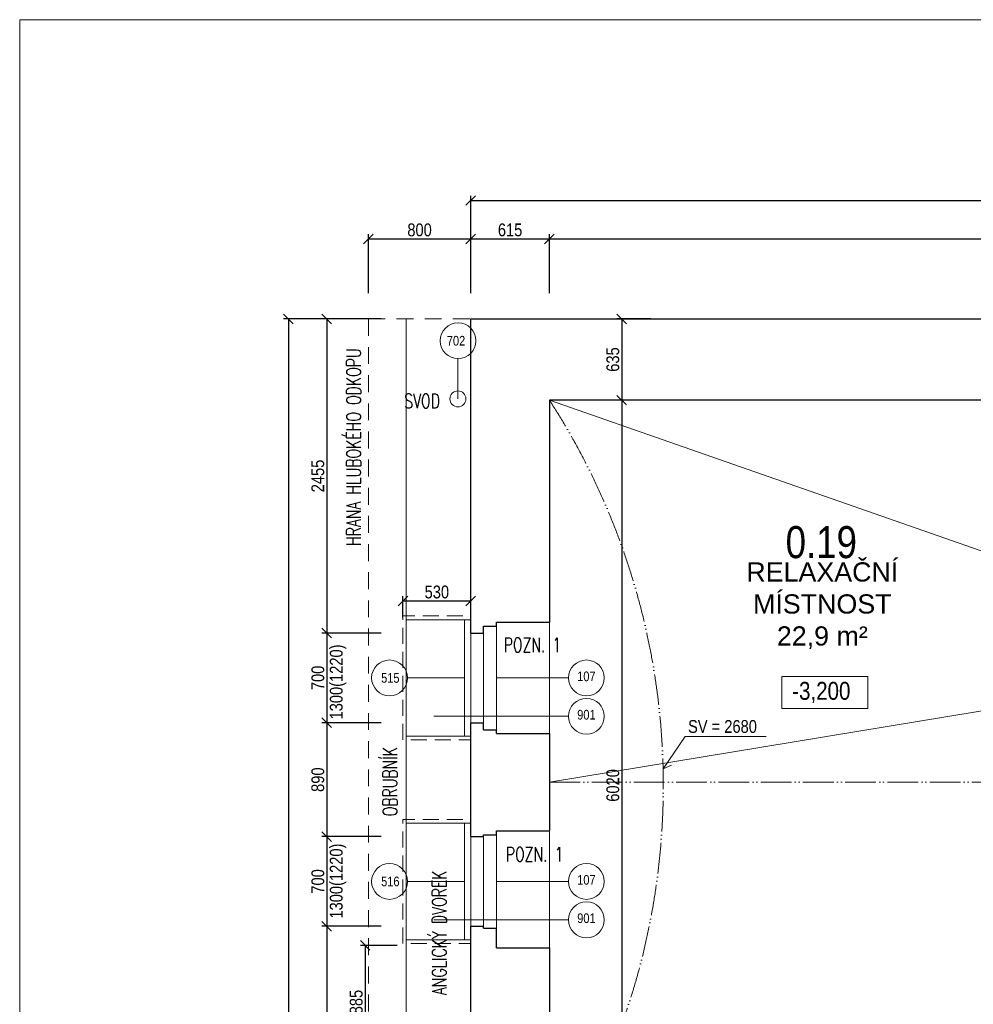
# Model space of a CAD drawing. Header units: millimetres. Extents: x -300958 to -108039, y 30118 to 292543.
# Tile 60 of 256: x -299733 to -292280, y 127265 to 134957. Entities that reach past the tile are written whole.
import ezdxf
from ezdxf.enums import TextEntityAlignment as Align

# ---------------------------------------------------------------- set-up
doc = ezdxf.new("R2010")
doc.units = ezdxf.units.MM
doc.header["$MEASUREMENT"] = 0
for name, pattern in [('ACAD_ISO05W100', [33, 24, -3, 0, -3, 0, -3]), ('DGN Style 2', [879.857395, 527.914437, -351.942958]), ('HIDDEN', [0.375, 0.25, -0.125])]:
    doc.linetypes.add(name, pattern=pattern)
doc.layers.get('0').update_dxf_attribs({"lineweight": 13})
doc.layers.get('Defpoints').update_dxf_attribs({"color": 3, "lineweight": 13})
for name, color, linetype, lineweight in [('dims', 7, 'Continuous', 9), ('navrh', 1, 'Continuous', 9), ('popis', 7, 'Continuous', 9), ('PSV', 7, 'Continuous', 13), ('RAMECEK', 7, 'Continuous', 0), ('tenka', 7, 'Continuous', 13), ('texts', 3, 'Continuous', 30), ('výškové kóty', 7, 'Continuous', 13), ('walls', 7, 'Continuous', 13), ('zařizovací předměty', 7, 'Continuous', 9)]:
    doc.layers.add(name, color=color, linetype=linetype, lineweight=lineweight)
doc.styles.add('GENERATED_STYLE_8', font='arial.ttf')
doc.styles.get("Standard").update_dxf_attribs({"font": 'txt.shx'})
doc.styles.add('STYLE-0', font='ARIALN.TTF')
doc.styles.add('Style-Arial', font='arial.ttf')
doc.dimstyles.new('arch', dxfattribs={"dimscale": 50, "dimtxt": 2.5, "dimasz": 2.5, "dimexe": 1.25, "dimexo": 0.9, "dimtad": 1, "dimdec": 0, "dimtxsty": 'STYLE-0', "dimblk": 'ARCHTICK', "dimcen": 2.5, "dimadec": 0, "dimazin": 0, "dimtfac": 1, "dimtdec": 0, "dimtmove": 2, "dimatfit": 3, "dimldrblk": 'ARCHTICK', "dimfxl": 0, "dimarcsym": 0})

# ---------------------------------------------------------------- blocks, each defined once
blk = doc.blocks.new('_ArchTick')
at = {"color": 0, "linetype": 'ByBlock', "flags": 128}
blk.add_lwpolyline([(-0.5, -0.5), (0.5, 0.5)], dxfattribs=at)
blk = doc.blocks.new('*D1943')
at = {"layer": 'Defpoints', "color": 0, "linetype": 'Continuous'}
for p in [(-294725.5, 132620), (-295027.2, 131985), (-294725.5, 131985)]:
    blk.add_point(p, dxfattribs=at)
at = {"layer": 'dims', "color": 0, "linetype": 'Continuous', "lineweight": -2}
for p, q in [((-294800.5, 132620), (-295064.7, 132620)), ((-295027.2, 132620), (-295027.2, 131985)), ((-294800.5, 131985), (-295064.7, 131985))]:
    blk.add_line(p, q, dxfattribs=at)
at = {"layer": 'dims', "color": 0, "linetype": 'Continuous', "lineweight": -2, "xscale": 75, "yscale": 75, "zscale": 75}
for p, rotation in [((-295027.2, 132620), 90), ((-295027.2, 131985), 270)]:
    blk.add_blockref('_ArchTick', p, dxfattribs=dict(at, rotation=rotation))
at = {"layer": 'dims', "color": 0, "linetype": 'Continuous', "insert": (-295097, 132302.5), "char_height": 100, "attachment_point": 5, "rotation": 90, "style": 'STYLE-0'}
blk.add_mtext('635', dxfattribs=at)
blk = doc.blocks.new('*D1963')
at = {"layer": 'Defpoints', "color": 0, "linetype": 'Continuous'}
for p in [(-294725.5, 131985), (-295027.2, 125965), (-294725.5, 125965)]:
    blk.add_point(p, dxfattribs=at)
at = {"layer": 'dims', "color": 0, "linetype": 'Continuous', "lineweight": -2}
for p, q in [((-294800.5, 131985), (-295064.7, 131985)), ((-295027.2, 131985), (-295027.2, 125965)), ((-294800.5, 125965), (-295064.7, 125965))]:
    blk.add_line(p, q, dxfattribs=at)
at = {"layer": 'dims', "color": 0, "linetype": 'Continuous', "lineweight": -2, "xscale": 75, "yscale": 75, "zscale": 75}
for p, rotation in [((-295027.2, 131985), 90), ((-295027.2, 125965), 270)]:
    blk.add_blockref('_ArchTick', p, dxfattribs=dict(at, rotation=rotation))
at = {"layer": 'dims', "color": 0, "linetype": 'Continuous', "insert": (-295097, 128975), "char_height": 100, "attachment_point": 5, "rotation": 90, "style": 'STYLE-0'}
blk.add_mtext('6020', dxfattribs=at)
blk = doc.blocks.new('*U49')
at = {"layer": 'RAMECEK', "linetype": 'Continuous', "lineweight": 0, "flags": 128}
blk.add_lwpolyline([(-15750, -11137.5), (15750, -11137.5), (15750, 11137.5), (-15750, 11137.5)], close=True, dxfattribs=at)
blk = doc.blocks.new('*D1980')
at = {"layer": 'Defpoints', "color": 0, "linetype": 'Continuous'}
for p in [(-295592.6, 133245), (-296207.6, 132745), (-295592.6, 132745)]:
    blk.add_point(p, dxfattribs=at)
at = {"layer": 'dims', "color": 0, "linetype": 'Continuous', "lineweight": -2}
for p, q in [((-296207.6, 132820), (-296207.6, 133282.5)), ((-296207.6, 133245), (-295592.6, 133245)), ((-295592.6, 132820), (-295592.6, 133282.5))]:
    blk.add_line(p, q, dxfattribs=at)
at = {"layer": 'dims', "color": 0, "linetype": 'Continuous', "lineweight": -2, "xscale": 75, "yscale": 75, "zscale": 75, "rotation": 180}
blk.add_blockref('_ArchTick', (-296207.6, 133245), dxfattribs=at)
at = {"layer": 'dims', "color": 0, "linetype": 'Continuous', "lineweight": -2, "xscale": 75, "yscale": 75, "zscale": 75}
blk.add_blockref('_ArchTick', (-295592.6, 133245), dxfattribs=at)
at = {"layer": 'dims', "color": 0, "linetype": 'Continuous', "insert": (-295900.1, 133314.8), "char_height": 100, "attachment_point": 5, "style": 'STYLE-0'}
blk.add_mtext('615', dxfattribs=at)
blk = doc.blocks.new('*D1981')
at = {"layer": 'Defpoints', "color": 0, "linetype": 'Continuous'}
for p in [(-279682.6, 133545), (-279682.6, 132786.4), (-296207.6, 132745)]:
    blk.add_point(p, dxfattribs=at)
at = {"layer": 'dims', "color": 0, "linetype": 'Continuous', "lineweight": -2}
for p, q in [((-296207.6, 132820), (-296207.6, 133582.5)), ((-296207.6, 133545), (-279682.6, 133545)), ((-279682.6, 132861.4), (-279682.6, 133582.5))]:
    blk.add_line(p, q, dxfattribs=at)
at = {"layer": 'dims', "color": 0, "linetype": 'Continuous', "lineweight": -2, "xscale": 75, "yscale": 75, "zscale": 75, "rotation": 180}
blk.add_blockref('_ArchTick', (-296207.6, 133545), dxfattribs=at)
at = {"layer": 'dims', "color": 0, "linetype": 'Continuous', "lineweight": -2, "xscale": 75, "yscale": 75, "zscale": 75}
blk.add_blockref('_ArchTick', (-279682.6, 133545), dxfattribs=at)
at = {"layer": 'dims', "color": 0, "linetype": 'Continuous', "insert": (-287945.1, 133614.8), "char_height": 100, "attachment_point": 5, "style": 'STYLE-0'}
blk.add_mtext('16525', dxfattribs=at)
blk = doc.blocks.new('*D1982')
at = {"layer": 'Defpoints', "color": 0, "linetype": 'Continuous'}
for p in [(-296832.6, 132620), (-297332.6, 130165), (-296832.6, 130165)]:
    blk.add_point(p, dxfattribs=at)
at = {"layer": 'dims', "color": 0, "linetype": 'Continuous', "lineweight": -2}
for p, q in [((-296907.6, 132620), (-297370.1, 132620)), ((-297332.6, 132620), (-297332.6, 130165)), ((-296907.6, 130165), (-297370.1, 130165))]:
    blk.add_line(p, q, dxfattribs=at)
at = {"layer": 'dims', "color": 0, "linetype": 'Continuous', "lineweight": -2, "xscale": 75, "yscale": 75, "zscale": 75}
for p, rotation in [((-297332.6, 132620), 90), ((-297332.6, 130165), 270)]:
    blk.add_blockref('_ArchTick', p, dxfattribs=dict(at, rotation=rotation))
at = {"layer": 'dims', "color": 0, "linetype": 'Continuous', "insert": (-297402.4, 131392.5), "char_height": 100, "attachment_point": 5, "rotation": 90, "style": 'STYLE-0'}
blk.add_mtext('2455', dxfattribs=at)
blk = doc.blocks.new('*D1983')
at = {"layer": 'Defpoints', "color": 0, "linetype": 'Continuous'}
for p in [(-296832.6, 130165), (-297332.6, 129465), (-296832.6, 129465)]:
    blk.add_point(p, dxfattribs=at)
at = {"layer": 'dims', "color": 0, "linetype": 'Continuous', "lineweight": -2}
for p, q in [((-296907.6, 130165), (-297370.1, 130165)), ((-297332.6, 130165), (-297332.6, 129465)), ((-296907.6, 129465), (-297370.1, 129465))]:
    blk.add_line(p, q, dxfattribs=at)
at = {"layer": 'dims', "color": 0, "linetype": 'Continuous', "lineweight": -2, "xscale": 75, "yscale": 75, "zscale": 75}
for p, rotation in [((-297332.6, 130165), 90), ((-297332.6, 129465), 270)]:
    blk.add_blockref('_ArchTick', p, dxfattribs=dict(at, rotation=rotation))
at = {"layer": 'dims', "color": 0, "linetype": 'Continuous', "insert": (-297402.4, 129815), "char_height": 100, "attachment_point": 5, "rotation": 90, "style": 'STYLE-0'}
blk.add_mtext('700', dxfattribs=at)
blk = doc.blocks.new('*D1984')
at = {"layer": 'Defpoints', "color": 0, "linetype": 'Continuous'}
for p in [(-296832.6, 129465), (-297332.6, 128575), (-296832.6, 128575)]:
    blk.add_point(p, dxfattribs=at)
at = {"layer": 'dims', "color": 0, "linetype": 'Continuous', "lineweight": -2}
for p, q in [((-296907.6, 129465), (-297370.1, 129465)), ((-297332.6, 129465), (-297332.6, 128575)), ((-296907.6, 128575), (-297370.1, 128575))]:
    blk.add_line(p, q, dxfattribs=at)
at = {"layer": 'dims', "color": 0, "linetype": 'Continuous', "lineweight": -2, "xscale": 75, "yscale": 75, "zscale": 75}
for p, rotation in [((-297332.6, 129465), 90), ((-297332.6, 128575), 270)]:
    blk.add_blockref('_ArchTick', p, dxfattribs=dict(at, rotation=rotation))
at = {"layer": 'dims', "color": 0, "linetype": 'Continuous', "insert": (-297402.4, 129020), "char_height": 100, "attachment_point": 5, "rotation": 90, "style": 'STYLE-0'}
blk.add_mtext('890', dxfattribs=at)
blk = doc.blocks.new('*D1985')
at = {"layer": 'Defpoints', "color": 0, "linetype": 'Continuous'}
for p in [(-296832.6, 128575), (-297332.6, 127875), (-296832.6, 127875)]:
    blk.add_point(p, dxfattribs=at)
at = {"layer": 'dims', "color": 0, "linetype": 'Continuous', "lineweight": -2}
for p, q in [((-296907.6, 128575), (-297370.1, 128575)), ((-297332.6, 128575), (-297332.6, 127875)), ((-296907.6, 127875), (-297370.1, 127875))]:
    blk.add_line(p, q, dxfattribs=at)
at = {"layer": 'dims', "color": 0, "linetype": 'Continuous', "lineweight": -2, "xscale": 75, "yscale": 75, "zscale": 75}
for p, rotation in [((-297332.6, 128575), 90), ((-297332.6, 127875), 270)]:
    blk.add_blockref('_ArchTick', p, dxfattribs=dict(at, rotation=rotation))
at = {"layer": 'dims', "color": 0, "linetype": 'Continuous', "insert": (-297402.4, 128225), "char_height": 100, "attachment_point": 5, "rotation": 90, "style": 'STYLE-0'}
blk.add_mtext('700', dxfattribs=at)
blk = doc.blocks.new('*D1986')
at = {"layer": 'Defpoints', "color": 0, "linetype": 'Continuous'}
for p in [(-296832.6, 127875), (-297332.6, 124790), (-296832.6, 124790)]:
    blk.add_point(p, dxfattribs=at)
at = {"layer": 'dims', "color": 0, "linetype": 'Continuous', "lineweight": -2}
for p, q in [((-296907.6, 127875), (-297370.1, 127875)), ((-297332.6, 127875), (-297332.6, 124790)), ((-296907.6, 124790), (-297370.1, 124790))]:
    blk.add_line(p, q, dxfattribs=at)
at = {"layer": 'dims', "color": 0, "linetype": 'Continuous', "lineweight": -2, "xscale": 75, "yscale": 75, "zscale": 75}
for p, rotation in [((-297332.6, 127875), 90), ((-297332.6, 124790), 270)]:
    blk.add_blockref('_ArchTick', p, dxfattribs=dict(at, rotation=rotation))
at = {"layer": 'dims', "color": 0, "linetype": 'Continuous', "insert": (-297402.4, 126332.5), "char_height": 100, "attachment_point": 5, "rotation": 90, "style": 'STYLE-0'}
blk.add_mtext('2600', dxfattribs=at)
blk = doc.blocks.new('*D1995')
at = {"layer": 'Defpoints', "color": 0, "linetype": 'Continuous'}
for p in [(-296832.6, 132620), (-297632.6, 115020), (-296832.6, 115020)]:
    blk.add_point(p, dxfattribs=at)
at = {"layer": 'dims', "color": 0, "linetype": 'Continuous', "lineweight": -2}
for p, q in [((-296907.6, 132620), (-297670.1, 132620)), ((-297632.6, 132620), (-297632.6, 115020)), ((-296907.6, 115020), (-297670.1, 115020))]:
    blk.add_line(p, q, dxfattribs=at)
at = {"layer": 'dims', "color": 0, "linetype": 'Continuous', "lineweight": -2, "xscale": 75, "yscale": 75, "zscale": 75}
for p, rotation in [((-297632.6, 132620), 90), ((-297632.6, 115020), 270)]:
    blk.add_blockref('_ArchTick', p, dxfattribs=dict(at, rotation=rotation))
at = {"layer": 'dims', "color": 0, "linetype": 'Continuous', "insert": (-297702.4, 124110.1), "char_height": 100, "attachment_point": 5, "rotation": 90, "style": 'STYLE-0'}
blk.add_mtext('17600', dxfattribs=at)
blk = doc.blocks.new('*D1997')
at = {"layer": 'Defpoints', "color": 0, "linetype": 'Continuous'}
for p in [(-288002.6, 133245), (-288002.6, 133051.2), (-295592.6, 132745)]:
    blk.add_point(p, dxfattribs=at)
at = {"layer": 'dims', "color": 0, "linetype": 'Continuous', "lineweight": -2}
for p, q in [((-295592.6, 132820), (-295592.6, 133282.5)), ((-295592.6, 133245), (-288002.6, 133245)), ((-288002.6, 133126.2), (-288002.6, 133282.5))]:
    blk.add_line(p, q, dxfattribs=at)
at = {"layer": 'dims', "color": 0, "linetype": 'Continuous', "lineweight": -2, "xscale": 75, "yscale": 75, "zscale": 75, "rotation": 180}
blk.add_blockref('_ArchTick', (-295592.6, 133245), dxfattribs=at)
at = {"layer": 'dims', "color": 0, "linetype": 'Continuous', "lineweight": -2, "xscale": 75, "yscale": 75, "zscale": 75}
blk.add_blockref('_ArchTick', (-288002.6, 133245), dxfattribs=at)
at = {"layer": 'dims', "color": 0, "linetype": 'Continuous', "insert": (-291797.6, 133314.8), "char_height": 100, "attachment_point": 5, "style": 'STYLE-0'}
blk.add_mtext('7590', dxfattribs=at)
blk = doc.blocks.new('*D2035')
at = {"layer": 'Defpoints', "color": 0, "linetype": 'Continuous'}
for p in [(-296207.6, 130416), (-296737.6, 130212.8), (-296207.6, 130212.8)]:
    blk.add_point(p, dxfattribs=at)
at = {"layer": 'dims', "color": 0, "linetype": 'Continuous', "lineweight": -2}
for p, q in [((-296737.6, 130287.8), (-296737.6, 130453.5)), ((-296737.6, 130416), (-296207.6, 130416)), ((-296207.6, 130287.8), (-296207.6, 130453.5))]:
    blk.add_line(p, q, dxfattribs=at)
at = {"layer": 'dims', "color": 0, "linetype": 'Continuous', "lineweight": -2, "xscale": 75, "yscale": 75, "zscale": 75, "rotation": 180}
blk.add_blockref('_ArchTick', (-296737.6, 130416), dxfattribs=at)
at = {"layer": 'dims', "color": 0, "linetype": 'Continuous', "lineweight": -2, "xscale": 75, "yscale": 75, "zscale": 75}
blk.add_blockref('_ArchTick', (-296207.6, 130416), dxfattribs=at)
at = {"layer": 'dims', "color": 0, "linetype": 'Continuous', "insert": (-296472.6, 130485.8), "char_height": 100, "attachment_point": 5, "style": 'STYLE-0'}
blk.add_mtext('530', dxfattribs=at)
blk = doc.blocks.new('*D1902')
at = {"layer": 'Defpoints', "color": 0, "linetype": 'Continuous'}
for p in [(-296707.6, 127725), (-297032.6, 126840), (-296707.6, 126840)]:
    blk.add_point(p, dxfattribs=at)
at = {"layer": 'dims', "color": 0, "linetype": 'Continuous', "lineweight": -2}
for p, q in [((-296782.6, 127725), (-297070.1, 127725)), ((-297032.6, 127725), (-297032.6, 126840)), ((-296782.6, 126840), (-297070.1, 126840))]:
    blk.add_line(p, q, dxfattribs=at)
at = {"layer": 'dims', "color": 0, "linetype": 'Continuous', "lineweight": -2, "xscale": 75, "yscale": 75, "zscale": 75}
for p, rotation in [((-297032.6, 127725), 90), ((-297032.6, 126840), 270)]:
    blk.add_blockref('_ArchTick', p, dxfattribs=dict(at, rotation=rotation))
at = {"layer": 'dims', "color": 0, "linetype": 'Continuous', "insert": (-297102.4, 127282.5), "char_height": 100, "attachment_point": 5, "rotation": 90, "style": 'STYLE-0'}
blk.add_mtext('885', dxfattribs=at)
blk = doc.blocks.new('*D1911')
at = {"layer": 'Defpoints', "color": 0, "linetype": 'Continuous'}
for p in [(-296207.6, 133245), (-297007.6, 132745), (-296207.6, 132745)]:
    blk.add_point(p, dxfattribs=at)
at = {"layer": 'dims', "color": 0, "linetype": 'Continuous', "lineweight": -2}
for p, q in [((-297007.6, 132820), (-297007.6, 133282.5)), ((-297007.6, 133245), (-296207.6, 133245)), ((-296207.6, 132820), (-296207.6, 133282.5))]:
    blk.add_line(p, q, dxfattribs=at)
at = {"layer": 'dims', "color": 0, "linetype": 'Continuous', "lineweight": -2, "xscale": 75, "yscale": 75, "zscale": 75, "rotation": 180}
blk.add_blockref('_ArchTick', (-297007.6, 133245), dxfattribs=at)
at = {"layer": 'dims', "color": 0, "linetype": 'Continuous', "lineweight": -2, "xscale": 75, "yscale": 75, "zscale": 75}
blk.add_blockref('_ArchTick', (-296207.6, 133245), dxfattribs=at)
at = {"layer": 'dims', "color": 0, "linetype": 'Continuous', "insert": (-296607.6, 133314.8), "char_height": 100, "attachment_point": 5, "style": 'STYLE-0'}
blk.add_mtext('800', dxfattribs=at)

msp = doc.modelspace()

# ---------------------------------------------------------------- linework, layer by layer
at = {"layer": 'navrh', "linetype": 'Continuous'}
for p, q in [((-296712.6, 132620), (-296712.6, 126840)), ((-296257.6, 130270), (-296257.6, 129360)), ((-295592.6, 130250), (-295592.6, 129380)), ((-296207.6, 130165), (-296207.6, 129465)), ((-296107.6, 129465), (-296107.6, 130165)), ((-296007.6, 130220), (-296007.6, 129410)), ((-296257.6, 128680), (-296257.6, 127770)), ((-295592.6, 128620), (-295592.6, 127705)), ((-296207.6, 128575), (-296207.6, 127875)), ((-296107.6, 127875), (-296107.6, 128575)), ((-296007.6, 128590), (-296007.6, 127860))]:
    msp.add_line(p, q, dxfattribs=at)
at = {"layer": 'navrh', "linetype": 'Continuous', "lineweight": 0}
msp.add_line((-295592.6, 129380), (-295592.6, 128620), dxfattribs=at)
at = {"layer": 'navrh', "linetype": 'HIDDEN', "lineweight": 9, "ltscale": 500, "flags": 128}
for points in [[(-296737.6, 129330), (-296737.6, 130300), (-296207.6, 130300), (-296207.6, 129330), (-296737.6, 129330)], [(-296737.6, 127740), (-296737.6, 128710), (-296207.6, 128710), (-296207.6, 127740), (-296737.6, 127740)]]:
    msp.add_lwpolyline(points, dxfattribs=at)
at = {"layer": 'navrh', "linetype": 'Continuous', "flags": 128}
for points in [[(-296712.6, 130270), (-296207.6, 130270), (-296207.6, 129360), (-296712.6, 129360), (-296712.6, 130270)], [(-296712.6, 128680), (-296207.6, 128680), (-296207.6, 127770), (-296712.6, 127770), (-296712.6, 128680)]]:
    msp.add_lwpolyline(points, dxfattribs=at)
at = {"layer": 'popis', "flags": 128}
msp.add_lwpolyline([(-293897.9, 129358.4), (-294532.2, 129358.4), (-294703.6, 129105), (-294639.8, 129134)], dxfattribs=at)
at = {"layer": 'PSV', "linetype": 'Continuous', "lineweight": 0}
for p, q in [((-296307.6, 132309.3), (-296307.6, 131995)), ((-296257.6, 129815), (-296702.2, 129815)), ((-295443.9, 129815), (-296007.6, 129815)), ((-295443.9, 129515), (-296495.3, 129515)), ((-296257.6, 128225), (-296702.2, 128225)), ((-295443.9, 128225), (-296007.6, 128225)), ((-295443.9, 127925), (-296495.3, 127925))]:
    msp.add_line(p, q, dxfattribs=at)
for centre in [(-296306.7, 132449.3), (-296842.3, 129815), (-295303.8, 129815), (-295303.8, 129515), (-296842.3, 128225), (-295303.8, 128225), (-295303.8, 127925)]:
    msp.add_circle(centre, 140.1, dxfattribs=at)
at = {"layer": 'tenka', "linetype": 'DGN Style 2', "ltscale": 0.25}
for q in [(-297007.6, 114220), (-296207.6, 132620)]:
    msp.add_line((-297007.6, 132620), q, dxfattribs=at)
at = {"layer": 'tenka', "linetype": 'ACAD_ISO05W100', "ltscale": 10, "flags": 128}
msp.add_lwpolyline([(-295592.6, 131985, -0.295681), (-295592.6, 125965)], format="xyb", dxfattribs=at)
at = {"layer": 'tenka', "linetype": 'Continuous', "flags": 128}
for points in [[(-290077.6, 130060), (-295592.6, 131985)], [(-290077.6, 129910), (-295592.6, 129000)]]:
    msp.add_lwpolyline(points, dxfattribs=at)
at = {"layer": 'tenka', "linetype": 'Continuous'}
msp.add_circle((-296307.6, 131995), 62.5, dxfattribs=at)
at = {"layer": 'výškové kóty', "linetype": 'Continuous', "lineweight": 0, "flags": 128}
msp.add_lwpolyline([(-293775.9, 129824.9), (-293105.2, 129824.9), (-293105.2, 129575.3), (-293775.9, 129575.3)], close=True, dxfattribs=at)
at = {"layer": 'walls', "linetype": 'Continuous', "lineweight": 30}
for p, q in [((-296207.6, 132620), (-279682.6, 132620)), ((-288002.6, 131985), (-295592.6, 131985)), ((-296007.6, 130250), (-295592.6, 130250)), ((-296007.6, 130220), (-296007.6, 130250)), ((-296207.6, 130165), (-296107.6, 130165)), ((-296107.6, 130165), (-296107.6, 130220)), ((-296107.6, 130220), (-296007.6, 130220)), ((-296207.6, 129465), (-296107.6, 129465)), ((-296107.6, 129410), (-296107.6, 129465)), ((-296107.6, 129410), (-296007.6, 129410)), ((-296007.6, 129380), (-296007.6, 129410)), ((-296007.6, 129380), (-295592.6, 129380)), ((-296007.6, 128620), (-295592.6, 128620)), ((-296007.6, 128590), (-296007.6, 128620)), ((-296207.6, 128575), (-296107.6, 128575)), ((-296107.6, 128575), (-296107.6, 128590)), ((-296107.6, 128590), (-296007.6, 128590)), ((-296207.6, 127875), (-296107.6, 127875)), ((-296107.6, 127860), (-296107.6, 127875)), ((-296107.6, 127860), (-296007.6, 127860)), ((-296007.6, 127705), (-296007.6, 127860)), ((-296007.6, 127705), (-295592.6, 127705)), ((-295592.6, 127705), (-295592.6, 125965))]:
    msp.add_line(p, q, dxfattribs=at)
at = {"layer": 'walls', "linetype": 'Continuous', "lineweight": 30, "flags": 128}
for points in [[(-296207.6, 130165), (-296207.6, 132620)], [(-295592.6, 131985), (-295592.6, 130250)], [(-296207.6, 128575), (-296207.6, 129465)], [(-295592.6, 129380), (-295592.6, 128620)], [(-296207.6, 124790), (-296207.6, 127875)]]:
    msp.add_lwpolyline(points, dxfattribs=at)
at = {"layer": 'zařizovací předměty', "linetype": 'ACAD_ISO05W100', "ltscale": 10}
msp.add_line((-295592.6, 129000), (-288002.6, 129000), dxfattribs=at)

# ---------------------------------------------------------------- block references
at = {"layer": 'RAMECEK', "linetype": 'Continuous', "lineweight": 0}
msp.add_blockref('*U49', (-283982.6, 123820), dxfattribs=at)

# ---------------------------------------------------------------- texts
at = {"layer": 'dims', "linetype": 'Continuous', "style": 'STYLE-0'}
for p in [(-297258.9, 129783.3), (-297258.9, 128227.7)]:
    msp.add_text('1300(1220)', height=100, rotation=90, dxfattribs=at).set_placement(p, align=Align.MIDDLE_CENTER)
msp.add_text('SV = 2680', height=100, dxfattribs=at).set_placement((-294240.5, 129435.7), align=Align.MIDDLE_CENTER)
at = {"layer": 'popis', "linetype": 'Continuous', "char_height": 112, "attachment_point": 4, "line_spacing_factor": 0.765173, "style": 'Style-Arial'}
for s, insert, rotation in [('{\\Fromans|c238;\\W0.7143;HRANA HLUBOKÉHO ODKOPU}', (-297123.4, 130847.2), 90.00116), ('{\\Fromans|c238;\\W0.71429;SVOD}', (-296726.7, 131978.1), 0.00116), ('{\\Fromans|c238;\\W0.71429;POZN. 1}', (-295950, 130073.2), 0.00116), ('{\\Fromans|c238;\\W0.7143;OBRUBNÍK}', (-296839, 128734.2), 90.00116), ('{\\Fromans|c238;\\W0.71429;POZN. 1}', (-295933.6, 128436.7), 0.00116), ('{\\Fromans|c238;\\W0.71429;ANGLICKÝ DVOREK }', (-296454.3, 127337.2), 90.00116)]:
    msp.add_mtext(s, dxfattribs=dict(at, insert=insert, rotation=rotation))
at = {"layer": 'popis', "linetype": 'Continuous', "lineweight": 0, "insert": (-293460.2, 130717.9), "char_height": 150, "width": 1303.837, "attachment_point": 2, "style": 'GENERATED_STYLE_8'}
msp.add_mtext('RELAXAČNÍ MÍSTNOST\\P22,9 m²', dxfattribs=at)
at = {"layer": 'PSV', "linetype": 'Continuous', "lineweight": 0, "style": 'STYLE-0'}
for s, p in [('702', (-296322.6, 132449.3)), ('515', (-296836, 129815)), ('107', (-295303.8, 129827.4)), ('901', (-295303.8, 129527.4)), ('516', (-296836, 128225)), ('107', (-295303.8, 128237.4)), ('901', (-295303.8, 127937.4))]:
    msp.add_text(s, height=75, dxfattribs=at).set_placement(p, align=Align.MIDDLE_CENTER)
at = {"layer": 'texts', "linetype": 'Continuous', "lineweight": 0, "insert": (-293468, 130874.2), "char_height": 250, "attachment_point": 5, "line_spacing_factor": 0.725795}
msp.add_mtext('{\\fArial Narrow|b0|i0|c238|p39;0.19}', dxfattribs=at)
at = {"layer": 'výškové kóty', "linetype": 'Continuous', "lineweight": 0, "insert": (-293695.4, 129784), "char_height": 140, "width": 1046.843, "attachment_point": 1, "style": 'STYLE-0'}
msp.add_mtext('-3,200', dxfattribs=at)

# ---------------------------------------------------------------- dimensions: what is measured, and where the dimension line sits
at = {"layer": 'dims', "linetype": 'Continuous'}
for base, p1, p2, picture, middle in [((-279682.6, 133545), (-296207.6, 132745), (-279682.6, 132786.4), '*D1981', (-287945.1, 133614.8)), ((-296207.6, 133245), (-297007.6, 132745), (-296207.6, 132745), '*D1911', (-296607.6, 133314.8)), ((-295592.6, 133245), (-296207.6, 132745), (-295592.6, 132745), '*D1980', (-295900.1, 133314.8)), ((-288002.6, 133245), (-295592.6, 132745), (-288002.6, 133051.2), '*D1997', (-291797.6, 133314.8)), ((-296207.6, 130416), (-296737.6, 130212.8), (-296207.6, 130212.8), '*D2035', (-296472.6, 130485.8))]:
    dim = msp.add_linear_dim(base=base, p1=p1, p2=p2, dimstyle='arch', override={"dimtxt": 2, "dimasz": 1.5, "dimexe": 0.75, "dimexo": 1.5, "dimgap": 0.375, "dimcen": 0.05}, dxfattribs=at)
    dim.commit()
    dim.dimension.update_dxf_attribs({"geometry": picture, "text_midpoint": middle})
dim = msp.add_linear_dim(base=(-297632.6, 115020), p1=(-296832.6, 132620), p2=(-296832.6, 115020), angle=270, dimstyle='arch', override={"dimtxt": 2, "dimasz": 1.5, "dimexe": 0.75, "dimexo": 1.5, "dimgap": 0.375, "dimcen": 0.05}, dxfattribs=at)
dim.commit()
dim.dimension.update_dxf_attribs({"geometry": '*D1995', "text_midpoint": (-297702.4, 124110.1), "dimtype": 160})
for base, p1, p2, picture, middle in [((-297332.6, 130165), (-296832.6, 132620), (-296832.6, 130165), '*D1982', (-297402.4, 131392.5)), ((-295027.2, 131985), (-294725.5, 132620), (-294725.5, 131985), '*D1943', (-295097, 132302.5)), ((-295027.2, 125965), (-294725.5, 131985), (-294725.5, 125965), '*D1963', (-295097, 128975)), ((-297332.6, 129465), (-296832.6, 130165), (-296832.6, 129465), '*D1983', (-297402.4, 129815)), ((-297332.6, 128575), (-296832.6, 129465), (-296832.6, 128575), '*D1984', (-297402.4, 129020)), ((-297332.6, 127875), (-296832.6, 128575), (-296832.6, 127875), '*D1985', (-297402.4, 128225)), ((-297032.6, 126840), (-296707.6, 127725), (-296707.6, 126840), '*D1902', (-297102.4, 127282.5))]:
    dim = msp.add_linear_dim(base=base, p1=p1, p2=p2, angle=270, dimstyle='arch', override={"dimtxt": 2, "dimasz": 1.5, "dimexe": 0.75, "dimexo": 1.5, "dimgap": 0.375, "dimcen": 0.05}, dxfattribs=at)
    dim.commit()
    dim.dimension.update_dxf_attribs({"geometry": picture, "text_midpoint": middle})
dim = msp.add_linear_dim(base=(-297332.6, 124790), p1=(-296832.6, 127875), p2=(-296832.6, 124790), angle=270, text='2600', dimstyle='arch', override={"dimtxt": 2, "dimasz": 1.5, "dimexe": 0.75, "dimexo": 1.5, "dimgap": 0.375, "dimcen": 0.05}, dxfattribs=at)
dim.commit()
dim.dimension.update_dxf_attribs({"geometry": '*D1986', "text_midpoint": (-297402.4, 126332.5)})

doc.saveas('drawing.dxf')
